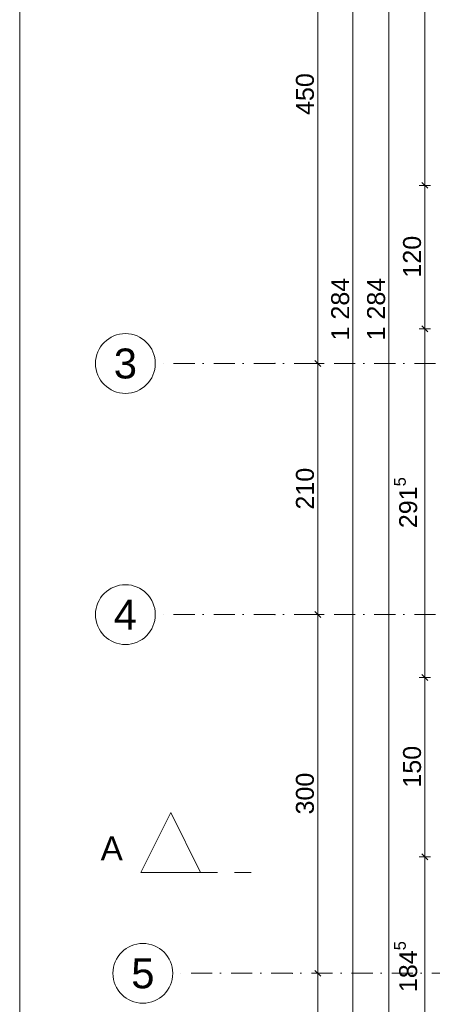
# Model space of a CAD drawing. Header units: millimetres. Extents: x -126905 to -83905, y -179170 to 5194.
# Tile 6 of 70: x -126905 to -123455, y -103226 to -94991. Entities that reach past the tile are written whole.
import ezdxf
from ezdxf.enums import TextEntityAlignment as Align

# ---------------------------------------------------------------- set-up
doc = ezdxf.new("R2010")
doc.units = ezdxf.units.MM
doc.header["$MEASUREMENT"] = 0
for name, pattern in [('Kropki i Kreski', [335.138881, 176.388884, -88.194442, 0, -70.555556]), ('Przerywana', [282.222223, 141.111112, -141.111112]), ('Wipeout_Contour', [1000, 0, -1000])]:
    doc.linetypes.add(name, pattern=pattern)
for name, color, linetype in [('Nowe_Osie', 7, 'Continuous'), ('Nowe_Wymiarowanie - Ogólne', 7, 'Continuous'), ('Znaczniki - Przekroje', 7, 'Continuous')]:
    doc.layers.add(name, color=color, linetype=linetype)
for name, color, linetype, lineweight in [('Nowe_Osie_Nr_pióra__3', 7, 'Continuous', 13), ('Nowe_Osie_Nr_pióra__4', 8, 'Continuous', 13), ('Nowe_Wymiarowanie - Ogólne_Nr_pióra__42', 8, 'Continuous', 25), ('Nowe_zagospodarowanie_Nr_pióra__21', 7, 'Continuous', 20)]:
    doc.layers.add(name, color=color, linetype=linetype, lineweight=lineweight)
doc.layers.add('Nowe_Wymiarowanie - Ogólne_Nr_pióra__81', color=7, linetype='Continuous', lineweight=13, true_color=0x6a6a6a)
doc.layers.add('Znaczniki - Przekroje_Nr_pióra__81', color=7, linetype='Continuous', lineweight=13, true_color=0x6a6a6a)
doc.styles.add('STYL_AUTOMATYCZNY_1', font='arial.ttf')
doc.dimstyles.new('STYL_AUTOMATYCZNY__2', dxfattribs={"dimtxt": 150, "dimasz": 47.5, "dimexe": 0.18, "dimexo": 0.0625, "dimgap": 0, "dimtad": 1, "dimdec": 0, "dimlfac": 0.1, "dimzin": 0, "dimdsep": 46, "dimtxsty": 'STYL_AUTOMATYCZNY_1', "dimblk": 'ARROWHEAD_6', "dimblk1": 'ARROWHEAD_6', "dimblk2": 'ARROWHEAD_6', "dimcen": 0.09, "dimse1": 1, "dimse2": 1, "dimclrd": 256, "dimclre": 256, "dimclrt": 8, "dimazin": 0, "dimtfac": 1, "dimtdec": 4, "dimtmove": 0, "dimatfit": 3, "dimfxl": 0, "dimtolj": 1, "dimtzin": 0, "dimarcsym": 0})

# ---------------------------------------------------------------- blocks, each defined once
blk = doc.blocks.new('Standardowy znacznik osi_5')
at = {"layer": 'Nowe_Osie_Nr_pióra__3', "color": 7, "linetype": 'Continuous', "lineweight": 13, "flags": 128}
blk.add_lwpolyline([(34349.3, 0, 1), (33849.3, 0, 1)], format="xyb", close=True, dxfattribs=at)
at = {"layer": 'Nowe_Osie_Nr_pióra__4', "color": 8, "linetype": 'Kropki i Kreski', "lineweight": 13}
for p, q in [((1000, 0), (32849.3, 0)), ((32849.3, 0), (33849.3, 0))]:
    blk.add_line(p, q, dxfattribs=at)
blk.add_point((32849.3, 0), dxfattribs=at)
blk.add_point((32849.3, 0), dxfattribs=at)
at = {"layer": 'Nowe_Osie_Nr_pióra__4', "color": 8, "lineweight": 13, "style": 'STYL_AUTOMATYCZNY_1'}
for tag, p in [('AC_MarkerText_1_0', (-250, -239.3)), ('AC_MarkerText_1_1', (34099.3, -239.3))]:
    blk.add_attdef(tag, text='', height=250, rotation=180, dxfattribs=at).set_placement(p, align=Align.TOP_CENTER)
blk = doc.blocks.new('*D166')
at = {"layer": 'Nowe_Wymiarowanie - Ogólne_Nr_pióra__81', "color": 251, "linetype": 'Continuous', "lineweight": 13, "true_color": 0x6a6a6a}
for p, q in [((-124093.1, -91021.6), (-124143.1, -90971.6)), ((-124118.1, -90996.6), (-124118.1, -90959.1)), ((-124071.2, -90996.6), (-124165, -90996.6)), ((-124118.1, -103836.6), (-124118.1, -90996.6)), ((-124143.1, -103811.6), (-124093.1, -103861.6)), ((-124071.2, -103836.6), (-124165, -103836.6)), ((-124118.1, -103874.1), (-124118.1, -103836.6))]:
    blk.add_line(p, q, dxfattribs=at)
at = {"layer": 'Nowe_Wymiarowanie - Ogólne_Nr_pióra__42', "color": 8, "lineweight": 25, "insert": (-124148.1, -97674), "char_height": 150, "attachment_point": 7, "rotation": 90, "style": 'STYL_AUTOMATYCZNY_1'}
blk.add_mtext('\\A1;{\\pql;\\fArial|b0|i0|c238|p0;\\W1.000000;1\xa0284}', dxfattribs=at)
blk = doc.blocks.new('ARROWHEAD_6')
at = {"color": 0, "linetype": 'Continuous', "lineweight": 0}
for p, q in [((0, 0), (-1, 0)), ((-0.5, -0.5), (0.5, 0.5))]:
    blk.add_line(p, q, dxfattribs=at)
blk = doc.blocks.new('*D168')
at = {"layer": 'Nowe_Wymiarowanie - Ogólne_Nr_pióra__81', "color": 251, "linetype": 'Continuous', "lineweight": 13, "true_color": 0x6a6a6a}
for p, q in [((-123792.7, -91021.6), (-123842.7, -90971.6)), ((-123864.6, -90996.6), (-123770.8, -90996.6)), ((-123817.7, -90996.6), (-123817.7, -103836.6)), ((-123842.7, -103811.6), (-123792.7, -103861.6)), ((-123864.6, -103836.6), (-123770.8, -103836.6))]:
    blk.add_line(p, q, dxfattribs=at)
at = {"layer": 'Nowe_Wymiarowanie - Ogólne_Nr_pióra__42', "color": 8, "lineweight": 25, "insert": (-123847.7, -97674), "char_height": 150, "attachment_point": 7, "rotation": 90, "style": 'STYL_AUTOMATYCZNY_1'}
blk.add_mtext('\\A1;{\\pql;\\fArial|b0|i0|c238|p0;\\W1.000000;1\xa0284}', dxfattribs=at)
blk = doc.blocks.new('*D225')
at = {"layer": 'Nowe_Wymiarowanie - Ogólne_Nr_pióra__81', "color": 251, "linetype": 'Continuous', "lineweight": 13, "true_color": 0x6a6a6a}
for p, q in [((-123492.3, -91021.6), (-123542.3, -90971.6)), ((-123517.3, -90959.1), (-123517.3, -90996.6)), ((-123564.1, -90996.6), (-123470.4, -90996.6)), ((-123517.3, -90996.6), (-123517.3, -96376.6)), ((-123564.1, -96376.6), (-123470.4, -96376.6)), ((-123492.3, -96401.6), (-123542.3, -96351.6))]:
    blk.add_line(p, q, dxfattribs=at)
at = {"layer": 'Nowe_Wymiarowanie - Ogólne_Nr_pióra__42', "color": 8, "lineweight": 25, "insert": (-123547.3, -93858.2), "char_height": 150, "attachment_point": 7, "rotation": 90, "style": 'STYL_AUTOMATYCZNY_1'}
blk.add_mtext('\\A1;{\\pql;\\fArial|b0|i0|c238|p0;\\W1.000000;538}', dxfattribs=at)
blk = doc.blocks.new('*D226')
at = {"layer": 'Nowe_Wymiarowanie - Ogólne_Nr_pióra__81', "color": 251, "linetype": 'Continuous', "lineweight": 13, "true_color": 0x6a6a6a}
for p, q in [((-123564.1, -96376.6), (-123470.4, -96376.6)), ((-123492.3, -96401.6), (-123542.3, -96351.6)), ((-123517.3, -96376.6), (-123517.3, -97576.6)), ((-123564.1, -97576.6), (-123470.4, -97576.6)), ((-123492.3, -97601.6), (-123542.3, -97551.6))]:
    blk.add_line(p, q, dxfattribs=at)
at = {"layer": 'Nowe_Wymiarowanie - Ogólne_Nr_pióra__42', "color": 8, "lineweight": 25, "insert": (-123547.3, -97148.2), "char_height": 150, "attachment_point": 7, "rotation": 90, "style": 'STYL_AUTOMATYCZNY_1'}
blk.add_mtext('\\A1;{\\pql;\\fArial|b0|i0|c238|p0;\\W1.000000;120}', dxfattribs=at)
blk = doc.blocks.new('*D227')
at = {"layer": 'Nowe_Wymiarowanie - Ogólne_Nr_pióra__81', "color": 251, "linetype": 'Continuous', "lineweight": 13, "true_color": 0x6a6a6a}
for p, q in [((-123564.1, -97576.6), (-123470.4, -97576.6)), ((-123492.3, -97601.6), (-123542.3, -97551.6)), ((-123517.3, -97576.6), (-123517.3, -100492.2)), ((-123564.1, -100492.2), (-123470.4, -100492.2)), ((-123492.3, -100517.2), (-123542.3, -100467.2))]:
    blk.add_line(p, q, dxfattribs=at)
at = {"layer": 'Nowe_Wymiarowanie - Ogólne_Nr_pióra__42', "color": 8, "lineweight": 25, "insert": (-123537.9, -99243.8), "char_height": 150, "attachment_point": 7, "rotation": 90, "style": 'STYL_AUTOMATYCZNY_1'}
blk.add_mtext('\\A1;{\\pql;\\fArial|b0|i0|c238|p0;\\W1.000000;291\\fArial|b0|i0|c238|p0;\\W1.000000;\\A1{\\H.66x;\\S5^  ;}}', dxfattribs=at)
blk = doc.blocks.new('*D228')
at = {"layer": 'Nowe_Wymiarowanie - Ogólne_Nr_pióra__81', "color": 251, "linetype": 'Continuous', "lineweight": 13, "true_color": 0x6a6a6a}
for p, q in [((-123564.1, -100492.2), (-123470.4, -100492.2)), ((-123492.3, -100517.2), (-123542.3, -100467.2)), ((-123517.3, -100492.2), (-123517.3, -101992.2)), ((-123564.1, -101992.2), (-123470.4, -101992.2)), ((-123492.3, -102017.2), (-123542.3, -101967.2))]:
    blk.add_line(p, q, dxfattribs=at)
at = {"layer": 'Nowe_Wymiarowanie - Ogólne_Nr_pióra__42', "color": 8, "lineweight": 25, "insert": (-123547.3, -101413.8), "char_height": 150, "attachment_point": 7, "rotation": 90, "style": 'STYL_AUTOMATYCZNY_1'}
blk.add_mtext('\\A1;{\\pql;\\fArial|b0|i0|c238|p0;\\W1.000000;150}', dxfattribs=at)
blk = doc.blocks.new('*D229')
at = {"layer": 'Nowe_Wymiarowanie - Ogólne_Nr_pióra__81', "color": 251, "linetype": 'Continuous', "lineweight": 13, "true_color": 0x6a6a6a}
for p, q in [((-123564.1, -101992.2), (-123470.4, -101992.2)), ((-123492.3, -102017.2), (-123542.3, -101967.2)), ((-123517.3, -101992.2), (-123517.3, -103836.6)), ((-123542.3, -103811.6), (-123492.3, -103861.6)), ((-123564.1, -103836.6), (-123470.4, -103836.6)), ((-123517.3, -103836.6), (-123517.3, -103874.1))]:
    blk.add_line(p, q, dxfattribs=at)
at = {"layer": 'Nowe_Wymiarowanie - Ogólne_Nr_pióra__42', "color": 8, "lineweight": 25, "insert": (-123537.9, -103123.8), "char_height": 150, "attachment_point": 7, "rotation": 90, "style": 'STYL_AUTOMATYCZNY_1'}
blk.add_mtext('\\A1;{\\pql;\\fArial|b0|i0|c238|p0;\\W1.000000;184\\fArial|b0|i0|c238|p0;\\W1.000000;\\A1{\\H.66x;\\S5^  ;}}', dxfattribs=at)
blk = doc.blocks.new('*D343')
at = {"layer": 'Nowe_Wymiarowanie - Ogólne_Nr_pióra__81', "color": 251, "linetype": 'Continuous', "lineweight": 13, "true_color": 0x6a6a6a}
for p, q in [((-124366.1, -102966.6), (-124459.9, -102966.6)), ((-124438, -102941.6), (-124388, -102991.6)), ((-124413, -103836.6), (-124413, -102966.6)), ((-124438, -103811.6), (-124388, -103861.6)), ((-124366.1, -103836.6), (-124459.9, -103836.6)), ((-124413, -103874.1), (-124413, -103836.6))]:
    blk.add_line(p, q, dxfattribs=at)
at = {"layer": 'Nowe_Wymiarowanie - Ogólne_Nr_pióra__42', "color": 8, "lineweight": 25, "insert": (-124443, -103516), "char_height": 150, "attachment_point": 7, "rotation": 90, "style": 'STYL_AUTOMATYCZNY_1'}
blk.add_mtext('\\A1;{\\pql;\\fArial|b0|i0|c238|p0;\\W1.000000;87}', dxfattribs=at)
blk = doc.blocks.new('*D344')
at = {"layer": 'Nowe_Wymiarowanie - Ogólne_Nr_pióra__81', "color": 251, "linetype": 'Continuous', "lineweight": 13, "true_color": 0x6a6a6a}
for p, q in [((-124438, -99941.6), (-124388, -99991.6)), ((-124366.1, -99966.6), (-124459.9, -99966.6)), ((-124413, -102966.6), (-124413, -99966.6)), ((-124366.1, -102966.6), (-124459.9, -102966.6)), ((-124438, -102941.6), (-124388, -102991.6))]:
    blk.add_line(p, q, dxfattribs=at)
at = {"layer": 'Nowe_Wymiarowanie - Ogólne_Nr_pióra__42', "color": 8, "lineweight": 25, "insert": (-124443, -101638.2), "char_height": 150, "attachment_point": 7, "rotation": 90, "style": 'STYL_AUTOMATYCZNY_1'}
blk.add_mtext('\\A1;{\\pql;\\fArial|b0|i0|c238|p0;\\W1.000000;300}', dxfattribs=at)
blk = doc.blocks.new('*D345')
at = {"layer": 'Nowe_Wymiarowanie - Ogólne_Nr_pióra__81', "color": 251, "linetype": 'Continuous', "lineweight": 13, "true_color": 0x6a6a6a}
for p, q in [((-124366.1, -97866.6), (-124459.9, -97866.6)), ((-124438, -97841.6), (-124388, -97891.6)), ((-124413, -99966.6), (-124413, -97866.6)), ((-124438, -99941.6), (-124388, -99991.6)), ((-124366.1, -99966.6), (-124459.9, -99966.6))]:
    blk.add_line(p, q, dxfattribs=at)
at = {"layer": 'Nowe_Wymiarowanie - Ogólne_Nr_pióra__42', "color": 8, "lineweight": 25, "insert": (-124443, -99088.2), "char_height": 150, "attachment_point": 7, "rotation": 90, "style": 'STYL_AUTOMATYCZNY_1'}
blk.add_mtext('\\A1;{\\pql;\\fArial|b0|i0|c238|p0;\\W1.000000;210}', dxfattribs=at)
blk = doc.blocks.new('*D346')
at = {"layer": 'Nowe_Wymiarowanie - Ogólne_Nr_pióra__81', "color": 251, "linetype": 'Continuous', "lineweight": 13, "true_color": 0x6a6a6a}
for p, q in [((-124366.1, -93366.6), (-124459.9, -93366.6)), ((-124438, -93341.6), (-124388, -93391.6)), ((-124413, -97866.6), (-124413, -93366.6)), ((-124366.1, -97866.6), (-124459.9, -97866.6)), ((-124438, -97841.6), (-124388, -97891.6))]:
    blk.add_line(p, q, dxfattribs=at)
at = {"layer": 'Nowe_Wymiarowanie - Ogólne_Nr_pióra__42', "color": 8, "lineweight": 25, "insert": (-124443, -95788.2), "char_height": 150, "attachment_point": 7, "rotation": 90, "style": 'STYL_AUTOMATYCZNY_1'}
blk.add_mtext('\\A1;{\\pql;\\fArial|b0|i0|c238|p0;\\W1.000000;450}', dxfattribs=at)
blk = doc.blocks.new('Płaszczyzna odcinająca_4_1', base_point=(-125642.2, -102122.1))
at = {"layer": 'Znaczniki - Przekroje_Nr_pióra__81', "color": 251, "linetype": 'Przerywana', "lineweight": 13, "true_color": 0x6a6a6a}
blk.add_line((-125392.2, -102122.1), (-124892.2, -102122.1), dxfattribs=at)
at = {"layer": 'Znaczniki - Przekroje_Nr_pióra__81', "color": 251, "lineweight": 13, "true_color": 0x6a6a6a, "insert": (-126042.2, -102022.1), "char_height": 200, "attachment_point": 9, "style": 'STYL_AUTOMATYCZNY_1'}
blk.add_mtext('\\A1;{\\pqr;\\pt0;\\fArial|b0|i0|c238|p0;\\W1.000000;A}', dxfattribs=at)
at = {"color": 254, "linetype": 'Wipeout_Contour', "lineweight": 0, "ltscale": 485415.928724}
blk.add_wipeout([(-125892.2, -102122.1), (-125392.2, -102122.1), (-125642.2, -101622.1)], dxfattribs=at).dxf.layer = 'Znaczniki - Przekroje'
at = {"layer": 'Znaczniki - Przekroje_Nr_pióra__81', "color": 251, "linetype": 'Continuous', "lineweight": 13, "true_color": 0x6a6a6a, "flags": 128}
blk.add_lwpolyline([(-125892.2, -102122.1), (-125392.2, -102122.1), (-125642.2, -101622.1)], close=True, dxfattribs=at)

msp = doc.modelspace()

# ---------------------------------------------------------------- linework, layer by layer
at = {"layer": 'Nowe_zagospodarowanie_Nr_pióra__21', "color": 7, "linetype": 'Continuous', "lineweight": 20, "flags": 128}
msp.add_lwpolyline([(-126905, -86356.5), (-126905, -107356.5), (-83905, -107356.5), (-83905, -86356.5)], close=True, dxfattribs=at)

# ---------------------------------------------------------------- block references
at = {"layer": 'Nowe_Osie', "color": 8, "linetype": 'Continuous', "lineweight": 15}
ref = msp.add_blockref('Standardowy znacznik osi_5', (-91921.8, -97866.6), dxfattribs=dict(at, zscale=1000, rotation=180))
ref.add_attrib('AC_MarkerText_1_1', '3', dxfattribs={"layer": 'Nowe_Osie_Nr_pióra__4', "color": 8, "lineweight": 13, "height": 250, "rotation": 360, "style": 'STYL_AUTOMATYCZNY_1'}).set_placement((-126021.1, -97741.6), align=Align.TOP_CENTER)
ref = msp.add_blockref('Standardowy znacznik osi_5', (-91921.8, -99966.6), dxfattribs=dict(at, zscale=1000, rotation=180))
ref.add_attrib('AC_MarkerText_1_1', '4', dxfattribs={"layer": 'Nowe_Osie_Nr_pióra__4', "color": 8, "lineweight": 13, "height": 250, "rotation": 360, "style": 'STYL_AUTOMATYCZNY_1'}).set_placement((-126021.1, -99841.6), align=Align.TOP_CENTER)
ref = msp.add_blockref('Standardowy znacznik osi_5', (-91775.7, -102966.6), dxfattribs=dict(at, zscale=1000, rotation=180))
ref.add_attrib('AC_MarkerText_1_1', '5', dxfattribs={"layer": 'Nowe_Osie_Nr_pióra__4', "color": 8, "lineweight": 13, "height": 250, "rotation": 360, "style": 'STYL_AUTOMATYCZNY_1'}).set_placement((-125875.1, -102841.6), align=Align.TOP_CENTER)

# ---------------------------------------------------------------- dimensions: what is measured, and where the dimension line sits
at = {"layer": 'Nowe_Wymiarowanie - Ogólne', "color": 251, "linetype": 'Continuous', "lineweight": 13, "true_color": 0x6a6a6a}
for base, p1, p2, angle, picture, middle in [((-124118.1, -90996.6), (-122319.5, -103836.6), (-122319.5, -90996.6), 90, '*D166', (-124223.1, -97416.7)), ((-123817.7, -103836.6), (-122319.5, -90996.6), (-122319.5, -103836.6), 270, '*D168', (-123922.7, -97416.7)), ((-123517.3, -96376.6), (-122319.5, -90996.6), (-122319.5, -96376.6), 270, '*D225', (-123622.3, -93687)), ((-124413, -93366.6), (-125771.1, -97866.6), (-125771.1, -93366.6), 90, '*D346', (-124518, -95617)), ((-123517.3, -97576.6), (-122319.5, -96376.6), (-122319.5, -97576.6), 270, '*D226', (-123622.3, -96977)), ((-123517.3, -100492.2), (-122319.5, -97576.6), (-122319.5, -100492.2), 270, '*D227', (-123622.3, -98870.6)), ((-124413, -97866.6), (-125771.1, -99966.6), (-125771.1, -97866.6), 90, '*D345', (-124518, -98917)), ((-124413, -99966.6), (-125625.1, -102966.6), (-125771.1, -99966.6), 90, '*D344', (-124518, -101467)), ((-123517.3, -101992.2), (-122319.5, -100492.2), (-122319.5, -101992.2), 270, '*D228', (-123622.3, -101242.6)), ((-123517.3, -103836.6), (-122319.5, -101992.2), (-122319.5, -103836.6), 270, '*D229', (-123622.3, -102750.6)), ((-124413, -102966.6), (-122319.5, -103836.6), (-125625.1, -102966.6), 90, '*D343', (-124518, -103401.9))]:
    dim = msp.add_linear_dim(base=base, p1=p1, p2=p2, angle=angle, dimstyle='STYL_AUTOMATYCZNY__2', dxfattribs=at)
    dim.commit()
    dim.dimension.update_dxf_attribs({"geometry": picture, "text_midpoint": middle, "dimtype": 160, "text_rotation": 90})

# ---------------------------------------------------------------- next in the draw order: block references
at = {"layer": 'Znaczniki - Przekroje', "color": 251, "lineweight": 13, "true_color": 0x6a6a6a}
msp.add_blockref('Płaszczyzna odcinająca_4_1', (-125642.2, -102122.1), dxfattribs=at)

doc.saveas('drawing.dxf')
